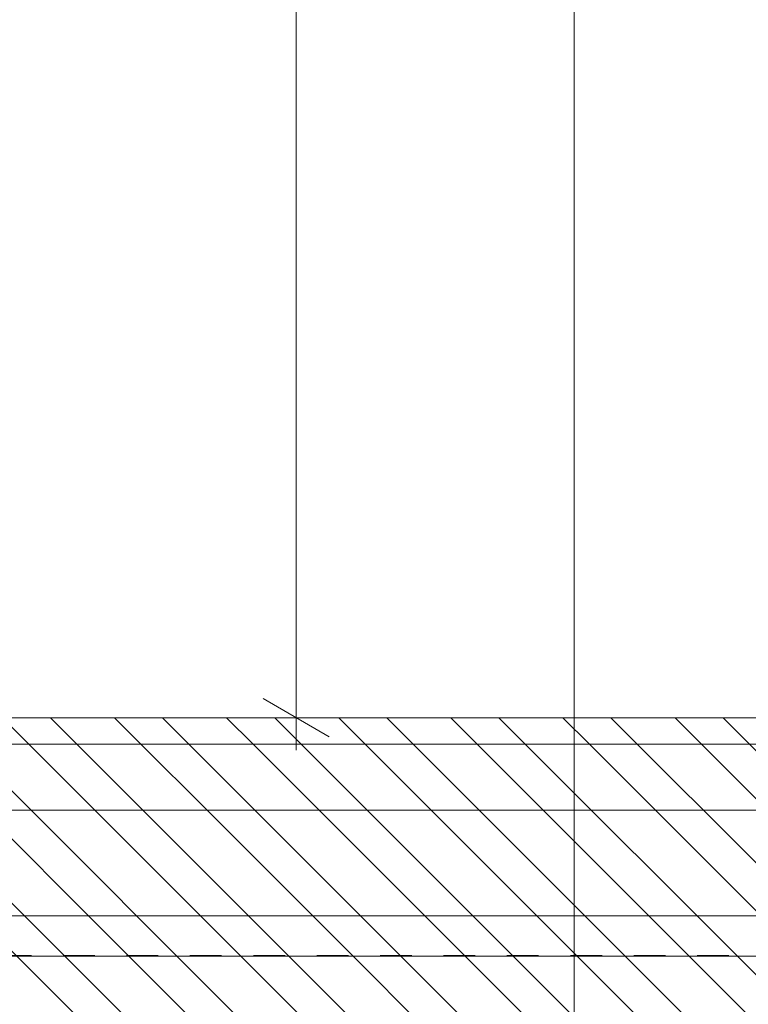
# Model space of a CAD drawing. Extents: x 180 to 5640, y 54 to 2910.
# Tile 3 of 20: x 1622 to 1898, y 709 to 1082. Entities that reach past the tile are written whole.
import ezdxf
from ezdxf.xclip import XClip

# ---------------------------------------------------------------- set-up
doc = ezdxf.new("R2010")
doc.units = 0
doc.header["$MEASUREMENT"] = 0
doc.header["$XCLIPFRAME"] = 0
doc.linetypes.add('Przerywana', pattern=[48, 24, -24])
for name, color, linetype in [('399-W Wymiary i opisy', 7, 'Continuous'), ('460-K Stropy', 7, 'Continuous'), ('820-G Rysunki Obrazki', 7, 'Continuous'), ('824-G Wypełnienia RŚ', 7, 'Continuous')]:
    doc.layers.add(name, color=color, linetype=linetype)
pattern_1 = [(135, (-1693.87, 817.59), (21.2132, 21.2132), [])]

# ---------------------------------------------------------------- blocks, each defined once
blk = doc.blocks.new('Rysunek_1_1', base_point=(-1693.87, 817.59))
at = {"layer": '460-K Stropy', "linetype": 'Continuous', "lineweight": 13}
h = blk.add_hatch(dxfattribs=at)
h.set_pattern_fill('Ściany_istniejące_0001', color=8, style=0, pattern_type=2)
h.set_pattern_definition(pattern_1)
h.paths.add_polyline_path([(348.88, 807.59), (2061.85, 807.59), (2061.85, 817.59), (348.88, 817.59)])
h = blk.add_hatch(dxfattribs=at)
h.set_pattern_fill('Ściany_istniejące_0001', color=8, style=0, pattern_type=2)
h.set_pattern_definition(pattern_1)
h.paths.add_polyline_path([(2061.85, 807.59), (348.88, 807.59), (348.88, 782.59), (2106.38, 782.59), (2106.38, 807.59), (2091.85, 807.59)])
h = blk.add_hatch(dxfattribs=at)
h.set_pattern_fill('Ściany_istniejące_0001', color=8, style=0, pattern_type=2)
h.set_pattern_definition(pattern_1)
h.paths.add_polyline_path([(2106.38, 782.59), (348.88, 782.59), (348.88, 742.59), (2106.38, 742.59)])
h = blk.add_hatch(dxfattribs=at)
h.set_pattern_fill('Ściany_istniejące_0001', color=8, style=0, pattern_type=2)
h.set_pattern_definition(pattern_1)
h.paths.add_polyline_path([(2106.38, 742.59), (348.88, 742.59), (348.88, 727.59), (2106.38, 727.59)])
h = blk.add_hatch(dxfattribs=at)
h.set_pattern_fill('Ściany_istniejące_0001', color=8, style=0, pattern_type=2)
h.set_pattern_definition(pattern_1)
h.paths.add_polyline_path([(307.74, 727.34), (307.74, 652.34), (2173.52, 652.34), (2173.52, 727.34), (2106.38, 727.34), (348.88, 727.34)])
h = blk.add_hatch(dxfattribs=at)
h.set_pattern_fill('Ściany_istniejące_0001', color=8, style=0, pattern_type=2)
h.set_pattern_definition(pattern_1)
h.paths.add_polyline_path([(348.88, 727.34), (2106.38, 727.34), (2106.38, 727.59), (348.88, 727.59)])
at = {"layer": '824-G Wypełnienia RŚ', "linetype": 'Continuous', "lineweight": 13}
h = blk.add_hatch(dxfattribs=at)
h.set_pattern_fill('_Poza_zakresem_opracowan_3E', color=8, style=0, pattern_type=2)
h.set_pattern_definition([(135, (154.63, 684.32), (21.2132, 21.2132), [])])
h.paths.add_polyline_path([(2173.37, 2317.59), (307.74, 2317.59), (307.74, 529.86), (2173.37, 530.49), (2173.37, 2157.49), (2173.37, 2167.49)])
h.paths.add_polyline_path([(353.88, 2157.49), (2091.85, 2157.49), (2091.85, 817.59), (353.88, 817.59)], flags=0)
at = {"layer": '399-W Wymiary i opisy', "color": 154, "linetype": 'Continuous', "lineweight": 13, "ltscale": 0.5}
for p, q in [((1726.57, 817.59), (1726.57, 1868.59)), ((1714.07, 824.81), (1739.07, 810.37)), ((1745.32, 817.59), (1707.82, 817.59)), ((1726.57, 805.36), (1726.57, 817.59))]:
    blk.add_line(p, q, dxfattribs=at)
at = {"layer": '460-K Stropy', "color": 7, "linetype": 'Continuous', "lineweight": 13, "ltscale": 0.5}
for p, q in [((2055.6, 817.59), (528.88, 817.59)), ((2061.85, 807.59), (348.88, 807.59)), ((2106.38, 782.59), (348.88, 782.59)), ((2106.38, 742.59), (348.88, 742.59)), ((2106.38, 727.34), (348.88, 727.34))]:
    blk.add_line(p, q, dxfattribs=at)
at = {"layer": '460-K Stropy', "color": 7, "linetype": 'Przerywana', "lineweight": 13, "ltscale": 0.5}
blk.add_line((2106.38, 727.59), (348.88, 727.59), dxfattribs=at)
at = {"layer": '820-G Rysunki Obrazki', "color": 154, "linetype": 'Continuous', "lineweight": 13, "ltscale": 0.5}
blk.add_line((1831.78, 1202.91), (1831.78, 315.35), dxfattribs=at)
at = {"layer": '824-G Wypełnienia RŚ', "color": 7, "linetype": 'Continuous', "lineweight": 13, "ltscale": 0.5, "flags": 128}
blk.add_lwpolyline([(353.88, 2157.49), (2091.85, 2157.49), (2091.85, 817.59), (353.88, 817.59)], close=True, dxfattribs=at)

msp = doc.modelspace()

# ---------------------------------------------------------------- block references
at = {"layer": '820-G Rysunki Obrazki', "color": 7, "linetype": 'Continuous', "lineweight": 13, "ltscale": 0.1}
ref = msp.add_blockref('Rysunek_1_1', (-1693.87, 817.59), dxfattribs=at)
XClip(ref).set_block_clipping_path([(307.7351978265, 205.9574740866), (2556.3632209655, 2724.0588953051)])

doc.saveas('drawing.dxf')
